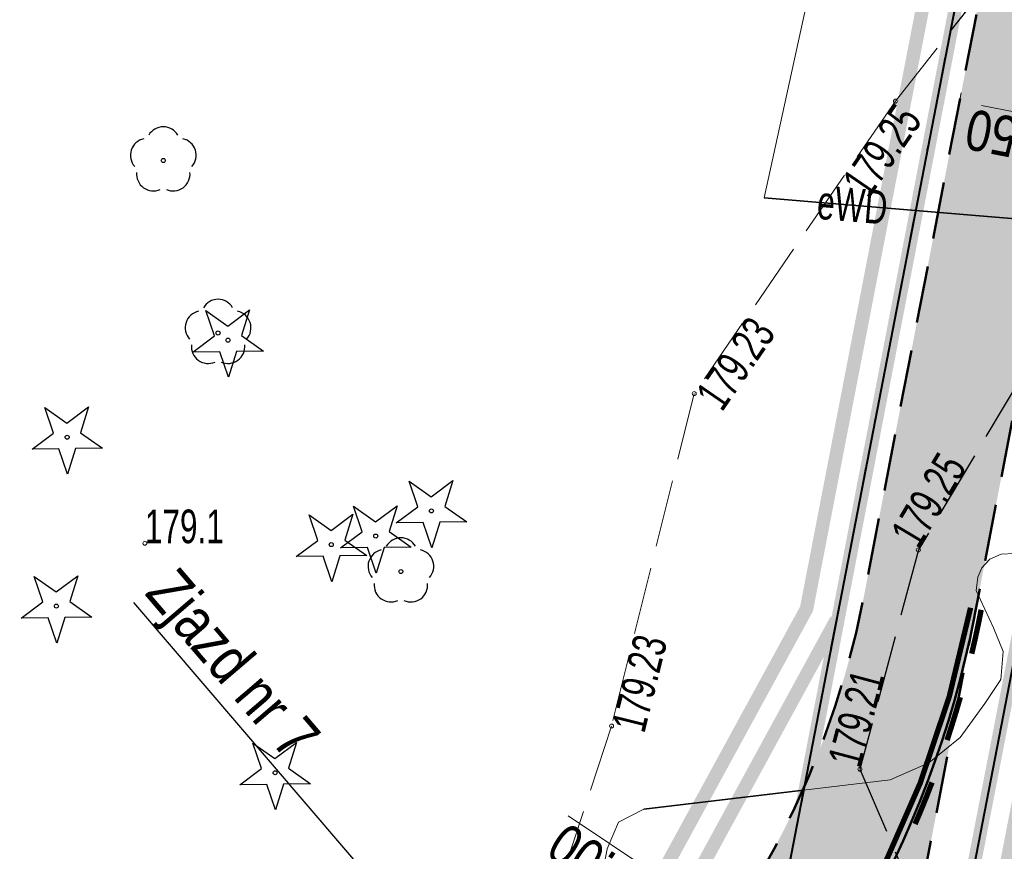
# Model space of a CAD drawing. Header units: metres. Extents: x 7429064 to 7431133, y 5709479 to 5714472.
# Tile 122 of 140: x 7429821 to 7429843, y 5710154 to 5710172. Entities that reach past the tile are written whole.
import ezdxf
from ezdxf.enums import TextEntityAlignment as Align

# ---------------------------------------------------------------- set-up
doc = ezdxf.new("R2010")
doc.units = ezdxf.units.M
for name, pattern in [('1', [0]), ('12', [3, 1, -1, 0, -1]), ('2_KTJZ01', [2, 1.5, -0.5]), ('3_KTJZ01', [2, 1.5, -0.5]), ('4_KTJZ01', [2, 1.5, -0.5]), ('4_SUOP03_13', [0]), ('4_SUPE_01', [0]), ('7_1', [0]), ('7_SUOP03_03', [0]), ('7_SUPE_01', [0]), ('8_1', [0]), ('8_SUOP03_03', [0]), ('8_SUOP03_13', [0]), ('8_SUPE_01', [0]), ('DASHED', [19.05, 12.7, -6.35]), ('HIDDEN', [0.375, 0.25, -0.125])]:
    doc.linetypes.add(name, pattern=pattern)
for name, color, linetype in [('_1_Mapa', 7, 'Continuous'), ('_1_X-REFY', 7, 'Continuous'), ('D_1_LINIA_OPIS_ZJAZDY', 7, 'Continuous'), ('zzz.gaHSDomyslna', 7, 'Continuous')]:
    doc.layers.add(name, color=color, linetype=linetype)
doc.layers.add('_Brudnopis', color=22, linetype='Continuous', lineweight=50, plot=False)
for name, color, linetype, lineweight, true_color in [('_D_7_CZASOWE ZAJĘCIE_PRZEBUDOWA SIECI', 7, 'HIDDEN', 50, 0xd16900), ('DZIALKA_L_0', 7, '1', 40, 0x008000), ('HECZ DROGI ROWEROWE', 7, 'Continuous', 13, 0xff8a8a), ('OBOP_T_0_a', 7, 'Continuous', 30, 0x008000), ('OBOP_T_1_a', 7, 'Continuous', 30, 0x008000)]:
    doc.layers.add(name, color=color, linetype=linetype, lineweight=lineweight, true_color=true_color)
for name, color, linetype, lineweight in [('_D_7_PAS DROGOWY_PODZIAL', 1, 'Continuous', 50), ('_D_7_TEREN NIEZBEDNY DLA OB_BUD', 252, 'HIDDEN', 50), ('_D_8_Wymiary', 7, 'Continuous', 20), ('gaPoziome', 7, 'Continuous', 30), ('GMINA_L_0', 252, '12', 35), ('KRAWĘŻNIK BETONOWY 12_25 WYN 0 CM', 250, 'DASHED', 50), ('KTJZ_L_0', 252, '2_KTJZ01', 30), ('KTJZ_L_0_a', 252, '4_KTJZ01', 18), ('RTPW_T_0_a', 252, 'Continuous', 15), ('RTPW_T_1', 252, 'Continuous', 15), ('RTPW_T_1_a', 252, 'Continuous', 15), ('SUOE_L_1', 252, '4_SUOP03_13', 35), ('SUOE_L_1_a', 252, '8_SUOP03_13', 35), ('SUPE_E_T_1_a', 252, 'Continuous', 15), ('SUPE_L_1_a', 252, '8_SUPE_01', 18), ('SUPE_L_2', 252, '4_SUPE_01', 18), ('SUPE_L_2_a', 252, '8_SUPE_01', 18)]:
    doc.layers.add(name, color=color, linetype=linetype, lineweight=lineweight)
doc.styles.add('Styl Arial', font='arial.ttf', dxfattribs={"width": 0.8, "height": 0.9})
doc.dimstyles.new('1_500', dxfattribs={"dimtxt": 0.9, "dimasz": 1, "dimexe": 0.18, "dimexo": 0, "dimgap": 0.2, "dimtad": 4, "dimzin": 0, "dimdsep": 46, "dimtxsty": 'Styl Arial', "dimcen": 0.25, "dimclrd": 256, "dimclre": 256, "dimclrt": 256, "dimazin": 0, "dimtfac": 1, "dimtix": 1, "dimtmove": 1, "dimatfit": 3, "dimfxl": 0.18, "dimtolj": 1, "dimtzin": 0, "dimlwd": -1, "dimlwe": -1, "dimarcsym": 0})

# ---------------------------------------------------------------- blocks, each defined once
blk = doc.blocks.new('*D92')
at = {"layer": '_D_8_Wymiary', "transparency": 16777216}
blk.add_line((7429832.812, 5710154.333), (7429835.987, 5710152.214), dxfattribs=at)
blk.add_solid([(7429836.033, 5710152.284), (7429835.94, 5710152.145), (7429836.403, 5710151.937)], dxfattribs=at)
at = {"layer": 'Defpoints', "color": 0, "transparency": 16777216}
for p in [(7429819.766, 5710163.038), (7429836.403, 5710151.937)]:
    blk.add_point(p, dxfattribs=at)
at = {"layer": '_D_8_Wymiary', "transparency": 16777216, "insert": (7429833.881, 5710152.947), "char_height": 0.9, "attachment_point": 5, "rotation": 146.2865, "style": 'Styl Arial'}
blk.add_mtext('\\A1;R20.00', dxfattribs=at)
blk = doc.blocks.new('3_RTPW02')
at = {"linetype": 'Continuous'}
blk.add_circle((0, 0), 0.045, dxfattribs=at)
blk = doc.blocks.new('4_OBOP01_01')
at = {"linetype": 'Continuous'}
for p, q in [((-0.3012, 0.09375), (-0.4937, 0.6621)), ((-0.4937, 0.6621), (-0.0039, 0.31545)), ((-0.0039, 0.31545), (0.4771, 0.67415)), ((0.4771, 0.67415), (0.2988, 0.1012)), ((-0.78225, -0.26495), (-0.3012, 0.09375)), ((0.2988, 0.1012), (0.7886, -0.24545)), ((-0.18225, -0.2575), (-0.78225, -0.26495)), ((0.01025, -0.82585), (-0.18225, -0.2575)), ((0.1886, -0.2529), (0.01025, -0.82585)), ((0.7886, -0.24545), (0.1886, -0.2529))]:
    blk.add_line(p, q, dxfattribs=at)
blk.add_circle((0, 0), 0.045, dxfattribs=at)
blk = doc.blocks.new('4_OBOP02_01')
at = {"linetype": 'Continuous'}
blk.add_circle((0, 0), 0.045, dxfattribs=at)
for centre, start, end in [((0, 0.375), 30.1401, 149.8599), ((-0.357, 0.116), 102.1445, 221.86), ((0.357, 0.116), 318.14, 77.8555), ((-0.22, -0.303), 174.1482, 293.8542), ((0.22, -0.303), 246.1458, 5.8518)]:
    blk.add_arc(centre, 0.375, start, end, dxfattribs=at)
blk = doc.blocks.new('4_RTPW02')
at = {"linetype": 'Continuous'}
blk.add_circle((0, 0), 0.045, dxfattribs=at)
blk = doc.blocks.new('4_RTPW01')
at = {"linetype": 'Continuous'}
blk.add_circle((0, 0), 0.045, dxfattribs=at)
blk = doc.blocks.new('X-ref_MDCP_Szara')
at = {"layer": 'DZIALKA_L_0', "linetype": '1'}
for p, q in [((7429854.703, 5710241.03), (7429836.9, 5710148.93)), ((7429841.54, 5710151.59), (7429846.14, 5710175.38))]:
    blk.add_line(p, q, dxfattribs=at)
at = {"layer": 'GMINA_L_0', "linetype": '12'}
blk.add_line((7429836.9, 5710148.93), (7429860.884, 5710273.006), dxfattribs=at)
at = {"layer": 'KTJZ_L_0', "linetype": '3_KTJZ01'}
for p, q in [((7429841.322, 5710171.79), (7429845.2, 5710176.71)), ((7429836.45, 5710146.5), (7429841.322, 5710171.79)), ((7429844.93, 5710167.5), (7429840.61, 5710160.25)), ((7429840.61, 5710160.25), (7429839.31, 5710155.37)), ((7429839.31, 5710155.37), (7429840.69, 5710152.14))]:
    blk.add_line(p, q, dxfattribs=at)
at = {"layer": 'KTJZ_L_0_a', "linetype": '4_KTJZ01'}
for p, q in [((7429841.329, 5710171.799), (7429836.45, 5710146.5)), ((7429840.1, 5710170.24), (7429841.329, 5710171.799)), ((7429840.1, 5710170.24), (7429835.62, 5710163.73)), ((7429835.62, 5710163.73), (7429833.78, 5710156.33)), ((7429833.78, 5710156.33), (7429831.19, 5710148.48))]:
    blk.add_line(p, q, dxfattribs=at)
at = {"layer": 'SUOE_L_1', "linetype": '7_SUOP03_03'}
blk.add_line((7429843.18, 5710167.59), (7429840.547, 5710167.809), dxfattribs=at)
at = {"layer": 'SUOE_L_1', "linetype": '7_1'}
blk.add_line((7429843.18, 5710167.59), (7429840.547, 5710167.809), dxfattribs=at)
at = {"layer": 'SUOE_L_1_a', "linetype": '8_SUOP03_03'}
for p, q in [((7429837.18, 5710168.09), (7429840.547, 5710167.809)), ((7429834.5, 5710154.48), (7429838.054, 5710154.902))]:
    blk.add_line(p, q, dxfattribs=at)
at = {"layer": 'SUOE_L_1_a', "linetype": '8_1'}
for p, q in [((7429837.18, 5710168.09), (7429840.547, 5710167.809)), ((7429834.5, 5710154.48), (7429838.054, 5710154.902))]:
    blk.add_line(p, q, dxfattribs=at)
at = {"layer": 'SUPE_L_1_a', "linetype": '8_SUPE_01'}
for p, q in [((7429840.355, 5710182.686), (7429837.18, 5710168.09)), ((7429837.18, 5710168.09), (7429840.547, 5710167.809))]:
    blk.add_line(p, q, dxfattribs=at)
at = {"layer": 'SUPE_L_2', "linetype": '7_SUPE_01'}
for p, q in [((7429840.547, 5710167.809), (7429843.18, 5710167.59)), ((7429842.204, 5710160.047), (7429842.455, 5710160.16)), ((7429842.455, 5710160.16), (7429842.746, 5710160.168)), ((7429841.934, 5710159.643), (7429842.025, 5710159.856)), ((7429842.025, 5710159.856), (7429842.204, 5710160.047)), ((7429841.9, 5710159.35), (7429841.934, 5710159.643)), ((7429842.28, 5710158.52), (7429841.9, 5710159.35)), ((7429842.498, 5710157.987), (7429842.28, 5710158.52)), ((7429842.449, 5710157.367), (7429842.498, 5710157.987)), ((7429842.09, 5710156.83), (7429842.449, 5710157.367)), ((7429841.541, 5710156.072), (7429842.09, 5710156.83)), ((7429840.846, 5710155.51), (7429841.541, 5710156.072)), ((7429839.98, 5710155.13), (7429840.846, 5710155.51)), ((7429838.054, 5710154.902), (7429839.98, 5710155.13))]:
    blk.add_line(p, q, dxfattribs=at)
at = {"layer": 'SUPE_L_2_a', "linetype": '8_SUPE_01'}
for p, q in [((7429834.5, 5710154.48), (7429838.054, 5710154.902)), ((7429833.933, 5710154.191), (7429834.5, 5710154.48)), ((7429833.68, 5710153.6), (7429833.933, 5710154.191)), ((7429833.16, 5710150.83), (7429833.68, 5710153.6))]:
    blk.add_line(p, q, dxfattribs=at)
at = {"layer": 'OBOP_T_0_a'}
for p in [(7429825.24, 5710164.92), (7429821.66, 5710162.76), (7429829.77, 5710161.12), (7429828.53, 5710160.56), (7429827.54, 5710160.37), (7429821.42, 5710159), (7429826.29, 5710155.29)]:
    blk.add_blockref('4_OBOP01_01', p, dxfattribs=at)
at = {"layer": 'OBOP_T_1_a'}
for p in [(7429823.8, 5710168.92), (7429825.02, 5710165.08), (7429829.09, 5710159.77)]:
    blk.add_blockref('4_OBOP02_01', p, dxfattribs=at)
at = {"layer": 'RTPW_T_0_a'}
blk.add_blockref('4_RTPW01', (7429823.39, 5710160.4), dxfattribs=at)
at = {"layer": 'RTPW_T_1'}
for p in [(7429840.61, 5710160.25), (7429839.31, 5710155.37)]:
    blk.add_blockref('3_RTPW02', p, dxfattribs=at)
at = {"layer": 'RTPW_T_1_a'}
for p in [(7429840.1, 5710170.24), (7429835.62, 5710163.73), (7429833.78, 5710156.33)]:
    blk.add_blockref('4_RTPW02', p, dxfattribs=at)
at = {"layer": 'RTPW_T_0_a', "width": 0.7}
blk.add_text('179.1', height=0.75, dxfattribs=at).set_placement((7429823.39, 5710160.4))
at = {"layer": 'RTPW_T_1', "width": 0.7}
for s, rotation, p in [('179.25', 59.2109, (7429840.61, 5710160.25)), ('179.21', 75.0832, (7429839.31, 5710155.37))]:
    blk.add_text(s, height=0.75, rotation=rotation, dxfattribs=at).set_placement(p)
at = {"layer": 'RTPW_T_1_a', "width": 0.7}
blk.add_text('179.25', height=0.75, rotation=55.4653, dxfattribs=at).set_placement((7429840.1, 5710170.24), align=Align.TOP_RIGHT)
for rotation, p in [(55.4653, (7429835.62, 5710163.73)), (76.0367, (7429833.78, 5710156.33))]:
    blk.add_text('179.23', height=0.75, rotation=rotation, dxfattribs=at).set_placement(p, align=Align.TOP_LEFT)
at = {"layer": 'SUPE_E_T_1_a', "width": 0.7}
blk.add_text('eWD', height=0.75, rotation=355.2364, dxfattribs=at).set_placement((7429839.142, 5710167.927), align=Align.MIDDLE)
blk = doc.blocks.new('gaHSPos')
at = {"color": 0, "linetype": 'Continuous', "lineweight": 0}
blk.add_point((0, 0), dxfattribs=at)
blk = doc.blocks.new('*U226')
at = {"layer": 'zzz.gaHSDomyslna', "color": 140}
for points in [[(-6.861, -12.258, 0.12, 0.12, 0.15685), (-0.118, 0.023, 0.12, 0.12, 0)], [(0.118, -0.023, 0.12, 0.12, -0.010814), (-0.093, -1, 0.12, 0.12, 0)], [(-0.346, -1.968, 0.12, 0.12, -0.010814), (-0.641, -2.923, 0.12, 0.12, 0)], [(-0.976, -3.865, 0.12, 0.12, -0.010814), (-1.353, -4.792, 0.12, 0.12, 0)], [(-1.768, -5.701, 0.12, 0.12, -0.010814), (-2.223, -6.591, 0.12, 0.12, 0)], [(-2.716, -7.462, 0.12, 0.12, -0.010814), (-3.246, -8.309, 0.12, 0.12, 0)], [(-3.812, -9.134, 0.12, 0.12, -0.010814), (-4.413, -9.933, 0.12, 0.12, 0)], [(-5.048, -10.705, 0.12, 0.12, -0.010814), (-5.716, -11.449, 0.12, 0.12, 0)]]:
    blk.add_lwpolyline(points, format="xyseb", dxfattribs=at)
at = {"color": 140}
for p in [(0, 0), (-6.778, -12.345)]:
    blk.add_blockref('gaHSPos', p, dxfattribs=at)
blk = doc.blocks.new('X-ref_SOR')
at = {"layer": 'gaPoziome'}
blk.add_blockref('*U226', (7429841.891, 5710158.941), dxfattribs=at)
blk = doc.blocks.new('*D137')
at = {"layer": '_D_8_Wymiary', "transparency": 16777216}
for p, q in [((7429841.565, 5710170.426), (7429841.511, 5710170.151)), ((7429843.492, 5710169.859), (7429842.019, 5710170.144)), ((7429844.019, 5710169.952), (7429843.966, 5710169.676))]:
    blk.add_line(p, q, dxfattribs=at)
for points in [[(7429842.035, 5710170.226), (7429842.003, 5710170.062), (7429841.528, 5710170.239)], [(7429843.508, 5710169.941), (7429843.476, 5710169.778), (7429843.983, 5710169.765)]]:
    blk.add_solid(points, dxfattribs=at)
at = {"layer": 'Defpoints', "color": 0, "transparency": 16777216}
for p in [(7429841.565, 5710170.426), (7429841.528, 5710170.239), (7429844.019, 5710169.952)]:
    blk.add_point(p, dxfattribs=at)
at = {"layer": '_D_8_Wymiary', "transparency": 16777216, "insert": (7429842.649, 5710169.452), "char_height": 0.9, "attachment_point": 5, "rotation": 169.0596, "style": 'Styl Arial'}
blk.add_mtext('\\A1;2.50', dxfattribs=at)

msp = doc.modelspace()

# ---------------------------------------------------------------- hatches: boundary and pattern name
at = {"layer": 'HECZ DROGI ROWEROWE'}
h = msp.add_hatch(color=256, dxfattribs=at)
h.dxf.hatch_style = 1
edge = h.paths.add_edge_path()
edge.add_arc((7429796.82, 5710136.433), 20.404, 308.0322, 334.2528)
edge.add_arc((7429835.93, 5710116.897), 23.318, 143.7897, 152.7624, ccw=False)
edge.add_arc((7429839.325, 5710112.767), 28.527, 132.1511, 141.1238, ccw=False)
edge.add_line((7429820.181, 5710133.917), (7429834.124, 5710145.713))
edge.add_arc((7429837.354, 5710141.896), 5, 102.0154, 130.2315, ccw=False)
edge.add_line((7429836.313, 5710146.786), (7429842.063, 5710148.01))
edge.add_line((7429842.063, 5710148.01), (7429845.234, 5710150.73))
edge.add_line((7429845.234, 5710150.73), (7429843.045, 5710150.264))
edge.add_arc((7429842.629, 5710152.22), 2, 169.0596, 282.0154, ccw=False)
edge.add_line((7429840.665, 5710152.6), (7429846.908, 5710184.895))
edge.add_arc((7429848.38, 5710184.61), 1.5, 109.3988, 169.0596, ccw=False)
edge.add_line((7429847.882, 5710186.025), (7429848.854, 5710186.367))
edge.add_line((7429848.854, 5710186.367), (7429847.265, 5710191.424))
edge.add_line((7429847.265, 5710191.424), (7429846.903, 5710192.479))
edge.add_line((7429846.903, 5710192.479), (7429845.675, 5710198.449))
edge.add_arc((7429825.958, 5710195.082), 20.002, -10.9391, 9.6882, ccw=False)
edge.add_line((7429845.597, 5710191.287), (7429839.403, 5710159.242))
edge.add_arc((7429819.766, 5710163.038), 20, 310.2315, 349.0596, ccw=False)
edge.add_line((7429832.684, 5710147.769), (7429817.64, 5710135.042))
edge.add_arc((7429832.495, 5710117.483), 23, 130.2315, 151.7604)
edge.add_arc((7429794.613, 5710137.829), 20, 310.2315, 331.7604, ccw=False)
edge.add_line((7429807.531, 5710122.56), (7429710.78, 5710040.708))
edge.add_line((7429710.78, 5710040.708), (7429674.341, 5710009.522))
edge.add_arc((7429663.288, 5710022.437), 17, 303.434, 310.559, ccw=False)
edge.add_line((7429672.654, 5710008.25), (7429665.175, 5710003.312))
edge.add_arc((7429654.155, 5710020.002), 20, 287.2523, 303.434, ccw=False)
edge.add_line((7429660.087, 5710000.902), (7429655.396, 5709999.445))
edge.add_arc((7429662.069, 5709977.958), 22.5, 107.2523, 130.559)
edge.add_line((7429647.439, 5709995.052), (7429638.424, 5709987.337))
edge.add_arc((7429653.054, 5709970.242), 22.5, 130.559, 144.5953)
edge.add_line((7429634.715, 5709983.278), (7429621.962, 5709965.306))
edge.add_arc((7429606.364, 5709977.009), 19.5, 310.559, 323.1201, ccw=False)
edge.add_line((7429619.043, 5709962.194), (7429498.409, 5709858.948))
edge.add_line((7429498.409, 5709858.948), (7429409.747, 5709783.718))
edge.add_line((7429409.747, 5709783.718), (7429333.7, 5709719.193))
edge.add_arc((7429195.246, 5709882.369), 214, 294.99294, 310.31443, ccw=False)
edge.add_line((7429285.662, 5709688.408), (7429286.787, 5709685.755))
edge.add_arc((7429195.216, 5709882.43), 216.948, 294.96649, 310.31053)
edge.add_line((7429335.566, 5709716.997), (7429500.277, 5709856.756))
edge.add_line((7429500.277, 5709856.756), (7429621.38, 5709960.403))
edge.add_line((7429621.38, 5709960.403), (7429627.625, 5709965.748))
edge.add_line((7429627.625, 5709965.748), (7429629.904, 5709967.698))
edge.add_line((7429629.904, 5709967.698), (7429629.179, 5709968.529))
edge.add_arc((7429630.687, 5709969.843), 2, 144.5953, 221.0823, ccw=False)
edge.add_line((7429629.056, 5709971.002), (7429636.752, 5709981.829))
edge.add_arc((7429653.054, 5709970.242), 20, 130.559, 144.5953, ccw=False)
edge.add_line((7429640.049, 5709985.437), (7429649.631, 5709993.62))
edge.add_arc((7429662.069, 5709977.958), 20, 107.2523, 128.4533, ccw=False)
edge.add_line((7429656.137, 5709997.058), (7429665.185, 5709999.868))
edge.add_line((7429665.185, 5709999.868), (7429673.721, 5710005.504))
edge.add_arc((7429657.258, 5710030.439), 29.88, 303.434, 310.559)
edge.add_line((7429676.687, 5710007.738), (7429712.64, 5710038.509))
edge.add_line((7429712.64, 5710038.509), (7429809.391, 5710120.361))
edge.add_line((7429809.391, 5710120.361), (7429809.391, 5710120.361))

# ---------------------------------------------------------------- linework, layer by layer
at = {"layer": '_Brudnopis', "flags": 128}
msp.add_lwpolyline([(7429834.298, 5710145.86, 0.171059), (7429841.857, 5710158.768)], format="xyb", dxfattribs=at)
at = {"layer": '_D_7_CZASOWE ZAJĘCIE_PRZEBUDOWA SIECI', "ltscale": 10, "const_width": 0.3, "flags": 128}
msp.add_lwpolyline([(7429848.113, 5710185.576), (7429846.14, 5710175.38), (7429837.627, 5710131.447), (7429832.91, 5710127.96), (7429845.46, 5710193.24), (7429844.52, 5710205.48), (7429847.625, 5710204.436)], dxfattribs=at)
at = {"layer": '_D_7_PAS DROGOWY_PODZIAL', "ltscale": 0.2, "const_width": 0.3, "flags": 128}
msp.add_lwpolyline([(7429838.788, 5710158.699), (7429835.061, 5710151.867), (7429707.929, 5710044.059), (7429670.336, 5710012.083), (7429661.685, 5710006.163), (7429648.718, 5710002.136), (7429632.935, 5709988.628), (7429615.789, 5709965.397), (7429495.458, 5709862.411), (7429330.756, 5709722.662), (7429319.402, 5709713.684), (7429307.842, 5709705.758), (7429296.806, 5709699.189), (7429282.846, 5709692.117), (7429269.349, 5709686.304), (7429250.2, 5709678.58), (7429239.824, 5709670.46)], dxfattribs=at)
at = {"layer": '_D_7_TEREN NIEZBEDNY DLA OB_BUD', "ltscale": 10, "const_width": 0.3, "flags": 128}
msp.add_lwpolyline([(7429838.642, 5710133.498), (7429838.163, 5710130.983), (7429669.785, 5709988.07), (7429674.221, 5709982.833), (7429665.132, 5709974.906), (7429667.705, 5709971.871), (7429662.832, 5709967.707), (7429665.637, 5709964.494), (7429637.109, 5709939.516), (7429616.438, 5709933.991), (7429410.711, 5709758.425), (7429398.46, 5709756.965), (7429363.725, 5709727.377), (7429364.497, 5709726.485), (7429330.157, 5709696.304), (7429317.553, 5709687.475), (7429303.139, 5709679.24), (7429296.402, 5709677.454), (7429295.854, 5709678.755), (7429285.213, 5709675.171), (7429285.468, 5709665.629), (7429278.469, 5709665.47), (7429278.347, 5709670.061), (7429254.481, 5709660.887), (7429229.937, 5709651.368), (7429224.487, 5709665.833), (7429244.657, 5709675.131), (7429249.847, 5709679.192), (7429269.079, 5709686.95), (7429282.549, 5709692.752), (7429296.468, 5709699.803), (7429307.464, 5709706.348), (7429318.986, 5709714.248), (7429330.313, 5709723.204), (7429495.004, 5709862.943), (7429615.273, 5709965.877), (7429632.42, 5709989.108), (7429648.373, 5710002.762), (7429661.377, 5710006.8), (7429669.911, 5710012.64), (7429707.476, 5710044.593), (7429834.508, 5710152.316), (7429838.121, 5710158.939), (7429844.755, 5710193.28), (7429843.741, 5710206.48), (7429852.314, 5710203.598), (7429849.368, 5710188.375), (7429850.227, 5710185.684), (7429848.746, 5710185.163), (7429846.827, 5710175.247), (7429842.58, 5710153.283), (7429856.534, 5710164.104), (7429864.199, 5710154.59)], close=True, dxfattribs=at)
at = {"layer": 'D_1_LINIA_OPIS_ZJAZDY', "color": 7, "linetype": 'Continuous', "lineweight": -3}
msp.add_lwpolyline([(7429823.138, 5710159.083), (7429838.662, 5710140.945)], dxfattribs=at)
at = {"layer": 'KRAWĘŻNIK BETONOWY 12_25 WYN 0 CM', "ltscale": 0.1, "flags": 128}
for points in [[(7429845.675, 5710198.449, -0.090259), (7429845.597, 5710191.287), (7429839.403, 5710159.242, -0.171059), (7429832.684, 5710147.769), (7429817.64, 5710135.042, 0.094215), (7429812.233, 5710128.365, -0.094215), (7429807.531, 5710122.56)], [(7429848.854, 5710186.367), (7429847.882, 5710186.025, 0.266363), (7429846.908, 5710184.895), (7429840.665, 5710152.6, 0.537071), (7429843.045, 5710150.264), (7429845.234, 5710150.73)]]:
    msp.add_lwpolyline(points, format="xyb", dxfattribs=at)

# ---------------------------------------------------------------- block references
at = {"layer": '_1_Mapa'}
msp.add_blockref('X-ref_MDCP_Szara', (0, 0), dxfattribs=at)
at = {"layer": '_1_X-REFY'}
msp.add_blockref('X-ref_SOR', (0, 0), dxfattribs=at)

# ---------------------------------------------------------------- texts
at = {"layer": 'D_1_LINIA_OPIS_ZJAZDY', "color": 7, "linetype": 'Continuous', "lineweight": -3, "insert": (7429823.63, 5710159.503), "char_height": 1, "width": 9.4699, "attachment_point": 4, "rotation": 310.4953, "style": 'Styl Arial'}
msp.add_mtext('Zjazd nr 7', dxfattribs=at)

# ---------------------------------------------------------------- dimensions: what is measured, and where the dimension line sits
at = {"layer": '_D_8_Wymiary'}
dim = msp.add_aligned_dim(p1=(7429844.019, 5710169.952), p2=(7429841.565, 5710170.426), distance=0.191, dimstyle='1_500', override={"dimscale": 0.5}, dxfattribs=at)
dim.commit()
dim.dimension.update_dxf_attribs({"geometry": '*D137', "text_midpoint": (7429842.649, 5710169.452)})
dim = msp.add_radius_dim(center=(7429819.766, 5710163.038), mpoint=(7429836.403, 5710151.937), dimstyle='1_500', override={"dimscale": 0.5}, dxfattribs=at)
dim.commit()
dim.dimension.update_dxf_attribs({"geometry": '*D92', "text_midpoint": (7429834.191, 5710153.412), "dimtype": 132})

doc.saveas('drawing.dxf')
